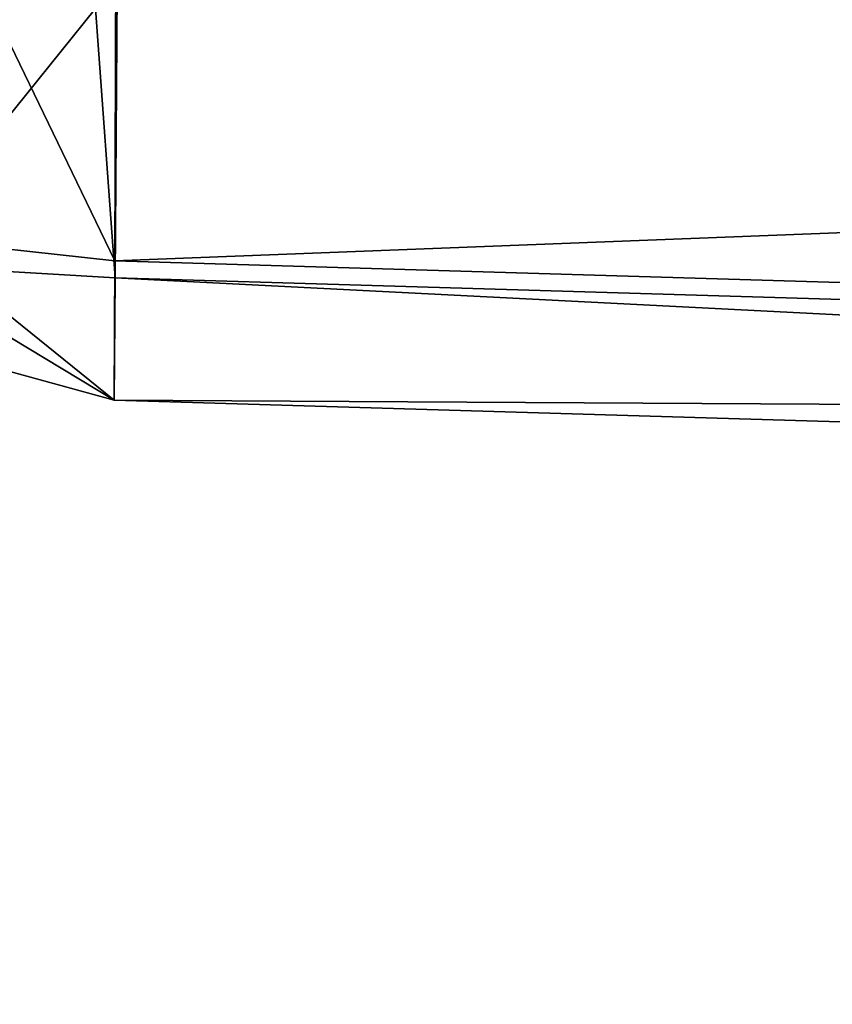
# Model space of a CAD drawing. Header units: inches. Extents: x 0 to 44.3, y -37.9 to 0.3.
# Tile 15 of 256: x 0.223 to 0.445, y -27.881 to -27.611. Entities that reach past the tile are written whole.
import ezdxf

# ---------------------------------------------------------------- set-up
doc = ezdxf.new("R2010")
doc.units = ezdxf.units.IN
doc.header["$LTSCALE"] = 0.03937
doc.header["$MEASUREMENT"] = 0
doc.layers.add('A-FURN-3-ST-BK', color=151, linetype='Continuous')

msp = doc.modelspace()

# ---------------------------------------------------------------- meshes
at = {"layer": 'A-FURN-3-ST-BK'}
mesh = msp.add_polyface(dxfattribs=at)
corners = [(0.03401, -27.58982, 32.5), (0.00082, -27.46534, 5.25), (0.03401, -27.58982, 5.25), (0.12478, -27.68124, 32.5), (0.12478, -27.68124, 5.25), (0.24903, -27.71533, 32.5), (0.24903, -27.71533, 5.25), (0.04785, -27.49529, 32.77996), (0.01287, -27.44631, 32.73098), (0.01285, -27.51706, 32.62498), (0.04776, -27.58101, 32.65147), (0.00082, -27.46534, 32.5), (0.07346, -27.60908, 32.6631), (0.19425, -27.67126, 32.68886), (0.24916, -27.67726, 32.69134), (0.19458, -27.56432, 32.849), (0.24955, -27.56886, 32.85354), (0.19507, -27.40421, 32.95602), (0.07359, -27.51677, 32.80145), (0.24927, -27.68184, 5.125), (0.1874, -27.67825, 5.13535), (0.09859, -27.61648, 5.12161), (0.03745, -27.52722, 5.13535), (0.16332, -27.5522, 5.03252), (0.25082, -27.46534, 5), (0.24992, -27.59033, 5.03349), (0.24385, -27.60822, 5.04497), (0.10789, -27.47128, 5.04497), (1.82282, -27.76229, 32.5), (3.39625, -27.84265, 32.69134), (1.82443, -27.72426, 32.69134), (1.82973, -27.616, 32.85355), (1.83785, -27.45399, 32.96194), (3.4065, -27.73475, 32.85355), (3.42201, -27.57328, 32.96194), (3.39287, -27.88056, 5.25), (1.82282, -27.76229, 5.25), (1.83594, -27.51263, 5), (3.40508, -27.75616, 5.03349), (1.82938, -27.63746, 5.03349), (1.82458, -27.72884, 5.125), (3.39614, -27.84723, 5.125)]
mesh.append_faces([[corners[k] for k in face] for face in [(0, 1, 2), (0, 2, 3), (3, 2, 4), (3, 4, 5), (5, 4, 6), (7, 8, 9, 10), (10, 9, 0), (0, 9, 11), (10, 0, 12), (12, 0, 3), (12, 3, 13), (13, 3, 5), (13, 5, 14), (13, 14, 15), (15, 14, 16), (15, 16, 17), (18, 7, 10, 12), (15, 18, 12, 13), (19, 6, 20), (20, 6, 4), (20, 4, 21), (21, 4, 2), (21, 2, 22), (22, 2, 1), (23, 24, 25), (23, 25, 26), (26, 25, 19), (26, 19, 20), (23, 26, 20, 21), (23, 21, 22, 27), (28, 29, 30), (28, 30, 5), (5, 30, 14), (14, 30, 31), (14, 31, 16), (16, 31, 32), (33, 34, 32, 31), (29, 33, 31, 30), (35, 28, 36), (36, 28, 6), (6, 28, 5), (37, 38, 39), (37, 39, 24), (24, 39, 25), (25, 39, 40), (25, 40, 19), (19, 40, 36), (19, 36, 6), (38, 41, 40, 39), (40, 35, 36)]])

doc.saveas('drawing.dxf')
